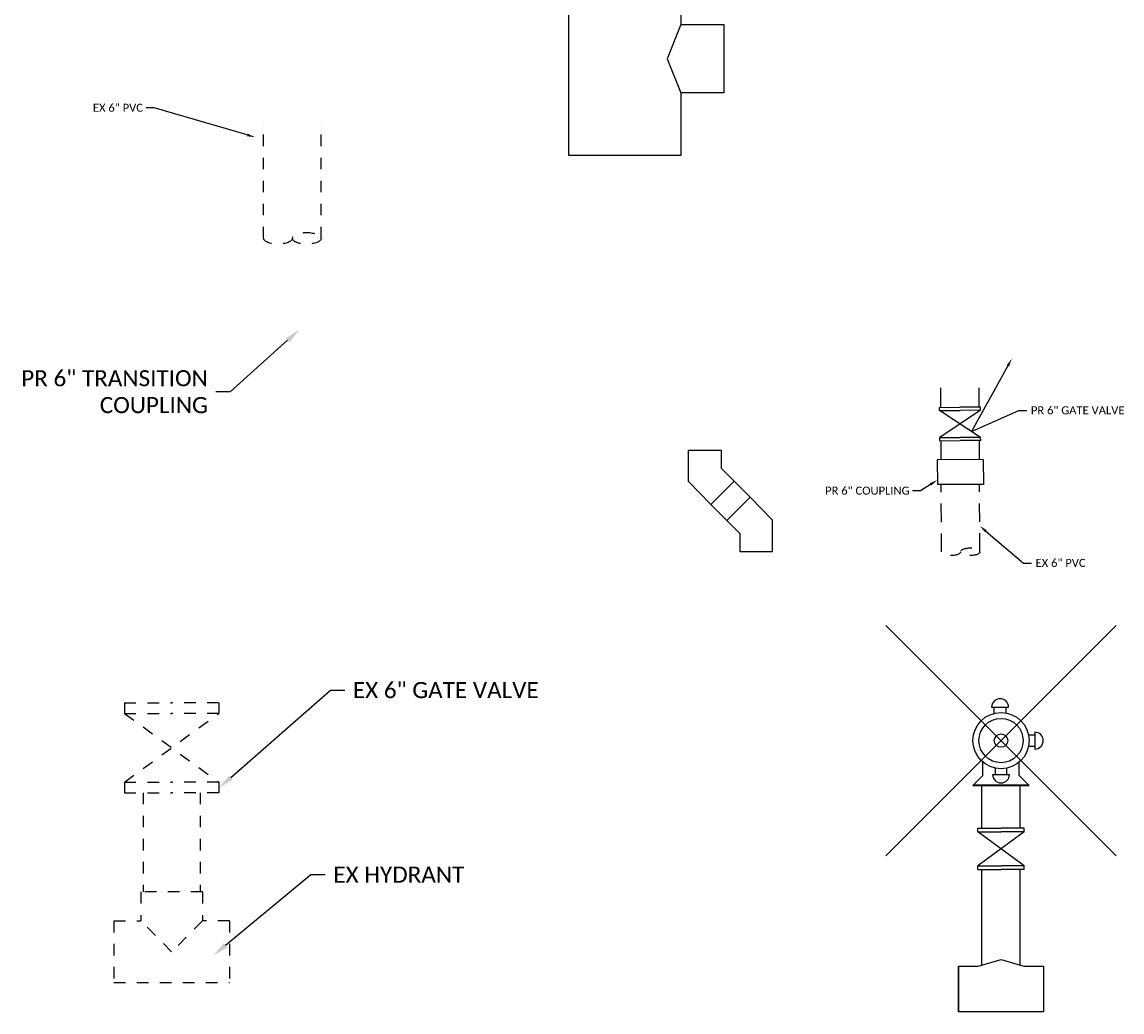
# Model space of a CAD drawing. Header units: feet. Extents: x 2205882 to 2207247, y 306378 to 307009.
# Tile 5 of 12: x 2207201 to 2207211, y 306944 to 306953. Entities that reach past the tile are written whole.
import ezdxf
from ezdxf import colors
from ezdxf.entities.mleader import LeaderData, LeaderLine
from ezdxf.math import Vec2, Vec3

# ---------------------------------------------------------------- set-up
doc = ezdxf.new("R2010")
doc.units = ezdxf.units.FT
doc.header["$MEASUREMENT"] = 0
doc.header["$PDMODE"] = 3
doc.header["$PDSIZE"] = -1
doc.linetypes.add('2', pattern=[0.1, 0.06, -0.04])
doc.linetypes.add('3', pattern=[0.22, 0.16, -0.06])
for name, color, linetype in [('SH_Text', 7, 'Continuous'), ('SH_TextM', 7, 'Continuous'), ('UT_P_Water', 133, 'Continuous'), ('UT_P_Water_Cells', 133, 'Continuous'), ('UT_X_Water', 10, '3'), ('UT_X_Water_Cells', 131, 'Continuous'), ('UT_X_Water_Service_Line', 131, '2')]:
    doc.layers.add(name, color=color, linetype=linetype)
doc.styles.add('StraightNormal', font='calibri.ttf', dxfattribs={"height": 0.14})

# ---------------------------------------------------------------- blocks, each defined once
blk = doc.blocks.new('A$C7C301A5E')
for p, q in [((3.341, -1.126), (3.44, -1.126)), ((3.341, -1.126), (3.341, -1.793)), ((3.44, -2.46), (4.325, -1.126)), ((4.325, -2.46), (3.44, -1.126)), ((3.44, -1.126), (3.44, -1.793)), ((4.325, -1.126), (4.424, -1.126)), ((4.325, -1.126), (4.325, -1.793)), ((4.424, -1.126), (4.424, -1.793)), ((3.341, -2.46), (3.341, -1.793)), ((3.44, -2.46), (3.44, -1.793)), ((4.325, -2.46), (4.325, -1.793)), ((4.424, -2.46), (4.424, -1.793)), ((3.341, -2.46), (3.44, -2.46)), ((4.325, -2.46), (4.424, -2.46))]:
    blk.add_line(p, q)
blk = doc.blocks.new('end')
at = {"color": 0, "linetype": 'ByBlock'}
blk.add_ellipse((0, 0.75), major_axis=(0, 0.25), ratio=0.401763, dxfattribs=at)
at = {"color": 0, "linetype": 'ByBlock', "extrusion": (0, 0, -1)}
blk.add_ellipse((0, 0.25), major_axis=(0, -0.25), ratio=0.401763, start_param=3.141593, end_param=6.283185, dxfattribs=at)
blk = doc.blocks.new('pvcsch40-6tees')
at = {"color": 0, "linetype": 'ByBlock'}
for p, q in [((3.59375, 6.96875), (-3.59375, 6.96875)), ((-3.59375, 6.96875), (-3.59375, 3.59375)), ((3.59375, 6.96875), (3.59375, 3.59375)), ((-6.734375, 3.59375), (-6.734375, -3.59375)), ((-6.734375, 3.59375), (-3.59375, 3.59375)), ((0, 0), (-3.59375, 3.59375)), ((3.59375, 3.59375), (0, 0)), ((6.734375, 3.59375), (3.59375, 3.59375)), ((6.734375, 3.59375), (6.734375, -3.59375)), ((-6.734375, -3.59375), (6.734375, -3.59375))]:
    blk.add_line(p, q, dxfattribs=at)
blk = doc.blocks.new('000VALVE_6')
for p, q in [((-0.1476, 0.2), (-0.1806, 0.2)), ((-0.1806, 0.2), (-0.1806, 0)), ((-0.1476, 0.2), (-0.1476, 0)), ((0.1476, 0.2), (-0.1476, -0.2)), ((-0.1476, 0.2), (0.1476, -0.2)), ((0.1806, 0.2), (0.1476, 0.2)), ((0.1476, 0.2), (0.1476, 0)), ((0.1806, 0.2), (0.1806, 0)), ((-0.1806, -0.2), (-0.1806, 0)), ((-0.1476, -0.2), (-0.1476, 0)), ((0.1476, -0.2), (0.1476, 0)), ((0.1806, -0.2), (0.1806, 0)), ((-0.1476, -0.2), (-0.1806, -0.2)), ((0.1806, -0.2), (0.1476, -0.2))]:
    blk.add_line(p, q)

msp = doc.modelspace()

# ---------------------------------------------------------------- linework, layer by layer
at = {"layer": 'UT_P_Water'}
for p, q in [((2207209.6353, 306948.8829), (2207209.236, 306948.8815)), ((2207209.236, 306948.8815), (2207209.2368, 306948.6653)), ((2207209.6353, 306948.8829), (2207209.636, 306948.6667)), ((2207209.636, 306948.6667), (2207209.2368, 306948.6653)), ((2207209.708, 306946.7326), (2207209.8547, 306946.7326)), ((2207210.083, 306946.515), (2207210.083, 306946.3683)), ((2207209.6314, 306946.1377), (2207209.6314, 306946.2551)), ((2207209.9474, 306946.1377), (2207209.9474, 306946.2551)), ((2207209.6314, 306946.1377), (2207209.5449, 306946.0513)), ((2207209.716, 306946.148), (2207209.8627, 306946.148)), ((2207210.0338, 306946.0513), (2207209.9474, 306946.1377)), ((2207209.5449, 306946.0513), (2207210.0338, 306946.0513)), ((2207209.5512, 306946.0575), (2207210.0276, 306946.0575))]:
    msp.add_line(p, q, dxfattribs=at)
for points in [[(2207209.2674, 306949.3361), (2207209.2668, 306949.5071)], [(2207209.6007, 306949.3383), (2207209.6001, 306949.5049)], [(2207209.269, 306948.8816), (2207209.2684, 306949.0472)], [(2207209.6023, 306948.8828), (2207209.6017, 306949.0494)], [(2207209.7312, 306946.6791), (2207209.7312, 306946.7326), (2207209.8314, 306946.7326), (2207209.8314, 306946.6824)], [(2207210.0295, 306946.4917), (2207210.083, 306946.4917), (2207210.083, 306946.3915), (2207210.0295, 306946.3915)], [(2207209.7393, 306946.2015), (2207209.7393, 306946.148), (2207209.8395, 306946.148), (2207209.8395, 306946.2015)], [(2207209.6234, 306945.6822), (2207209.6234, 306946.0513)], [(2207209.9554, 306945.6822), (2207209.9554, 306946.0513)], [(2207209.6234, 306944.4926), (2207209.6234, 306945.321)], [(2207209.9554, 306944.4926), (2207209.9554, 306945.321)], [(2207209.4194, 306944.4837), (2207209.4194, 306944.0843), (2207209.4194, 306944.4837), (2207209.5923, 306944.4837), (2207209.7894, 306944.5402), (2207209.9864, 306944.4837), (2207210.1594, 306944.4837), (2207210.1594, 306944.0843), (2207209.4194, 306944.0843)]]:
    msp.add_lwpolyline(points, dxfattribs=at)
for points in [[(2207207.0735, 306948.9657), (2207207.3585, 306948.9657), (2207207.3585, 306948.8073), (2207207.4706, 306948.6952), (2207207.2677, 306948.4923), (2207207.0735, 306948.6912)], [(2207207.6094, 306948.5561), (2207207.4078, 306948.3546), (2207207.2677, 306948.4923), (2207207.4706, 306948.6952)], [(2207207.5192, 306948.0834), (2207207.8042, 306948.0834), (2207207.8042, 306948.3579), (2207207.6094, 306948.5561), (2207207.4078, 306948.3546), (2207207.5192, 306948.2419)]]:
    msp.add_lwpolyline(points, close=True, dxfattribs=at)
for radius in [0.2445, 0.1921, 0.0581]:
    msp.add_circle((2207209.7894, 306946.4416), radius, dxfattribs=at)
for centre, start, end in [((2207209.7813, 306946.7326), 0, 180), ((2207210.083, 306946.4416), 270, 90), ((2207209.7894, 306946.148), 180, 0)]:
    msp.add_arc(centre, 0.0733, start, end, dxfattribs=at)
msp.add_point((2207209.7894, 306946.4416), dxfattribs=at)
at = {"layer": 'UT_P_Water_Cells'}
for points in [[(2207207.0085, 306951.5244), (2207206.0346, 306951.5244), (2207206.0346, 306953.2067), (2207207.0085, 306953.2067), (2207207.0085, 306952.6611), (2207207.3809, 306952.6611), (2207207.3809, 306952.07), (2207207.0085, 306952.07), (2207207.0085, 306951.5244)], [(2207207.0085, 306952.6611), (2207206.8895, 306952.3655), (2207207.0085, 306952.07)]]:
    msp.add_lwpolyline(points, dxfattribs=at)
at = {"layer": 'UT_X_Water'}
for points in [[(2207209.2726, 306948.0804), (2207209.2698, 306948.6644)], [(2207209.6059, 306948.0826), (2207209.603, 306948.6665)]]:
    msp.add_lwpolyline(points, dxfattribs=at)
at = {"layer": 'UT_X_Water_Cells', "linetype": '2'}
for points in [[(2207203.3823, 306950.8055), (2207203.3823, 306951.8055)], [(2207203.8823, 306950.8055), (2207203.8823, 306951.8055)]]:
    msp.add_lwpolyline(points, dxfattribs=at)
at = {"layer": 'UT_X_Water_Service_Line'}
for p, q in [((2207202.1735, 306946.7707), (2207202.1735, 306946.6776)), ((2207202.1735, 306946.7707), (2207202.5832, 306946.7707)), ((2207202.9929, 306946.7707), (2207202.5832, 306946.7707)), ((2207202.9929, 306946.7707), (2207202.9929, 306946.6776)), ((2207202.1735, 306946.6776), (2207202.5832, 306946.6776)), ((2207202.1735, 306946.6776), (2207202.9929, 306946.0817)), ((2207202.1735, 306946.0817), (2207202.9929, 306946.6776)), ((2207202.9929, 306946.6776), (2207202.5832, 306946.6776)), ((2207202.1735, 306946.0817), (2207202.1735, 306945.9886)), ((2207202.1735, 306946.0817), (2207202.5832, 306946.0817)), ((2207202.9929, 306946.0817), (2207202.5832, 306946.0817)), ((2207202.9929, 306946.0817), (2207202.9929, 306945.9886)), ((2207202.1735, 306945.9886), (2207202.5832, 306945.9886)), ((2207202.3365, 306945.9886), (2207202.3365, 306945.1269)), ((2207202.9929, 306945.9886), (2207202.5832, 306945.9886)), ((2207202.8299, 306945.9886), (2207202.8299, 306945.1269))]:
    msp.add_line(p, q, dxfattribs=at)

# ---------------------------------------------------------------- block references
at = {"layer": 'UT_P_Water', "rotation": 270}
msp.add_blockref('000VALVE_6', (2207209.7894, 306945.5016), dxfattribs=at)
at = {"layer": 'UT_P_Water_Cells', "xscale": 0.2666399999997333, "yscale": 0.2666399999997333, "zscale": 0.2666399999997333, "rotation": 90.37408099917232}
msp.add_blockref('A$C7C301A5E', (2207208.9627, 306948.1544), dxfattribs=at)
at = {"layer": 'UT_X_Water', "xscale": 0.3333000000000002, "yscale": 0.3333000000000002, "zscale": 0.3333000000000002, "rotation": 269.9086484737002}
msp.add_blockref('end', (2207209.2726, 306948.0826), dxfattribs=at)
at = {"layer": 'UT_X_Water_Cells', "linetype": '2', "ltscale": 0.083333, "xscale": 0.5, "yscale": 0.5, "zscale": 0.5, "rotation": 269.9086484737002}
msp.add_blockref('end', (2207203.3823, 306950.8055), dxfattribs=at)
at = {"layer": 'UT_X_Water_Service_Line', "xscale": 0.07448601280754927, "yscale": 0.07448601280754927, "zscale": 0.07448601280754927}
msp.add_blockref('pvcsch40-6tees', (2207202.5832, 306944.6078), dxfattribs=at)

# ---------------------------------------------------------------- leaders
at = {"layer": 'SH_Text'}
ml = msp.add_multileader_mtext('Standard', dxfattribs=at)
ml.set_content('PR 6" TRANSITION\\PCOUPLING', color=256, style='StraightNormal')
ml.set_leader_properties(color=256, lineweight=-1)
ml.build(insert=Vec2(0, 0))
ml.multileader.update_dxf_attribs({"text_left_attachment_type": 2, "text_right_attachment_type": 2, "dogleg_length": 0.125, "arrow_head_size": 0.14})
ctx = ml.context
ctx.base_point, ctx.char_height, ctx.arrow_head_size, ctx.landing_gap_size, ctx.plane_origin = Vec3(2207201.2258, 306949.4705), 0.14, 0.14, 0.07, Vec3(2207203.6249, 306949.5093)
ctx.left_attachment, ctx.right_attachment, ctx.text_align_type = 2, 2, 2
notes = []
notes.append((ctx, [(0, (1, 1, 0), (2207203.0929, 306949.4705), (-1, 0), 0.125, [(0, [(2207203.6949, 306950.0125)], 0, [])])]))
ctx.mtext.insert, ctx.mtext.alignment, ctx.mtext.flow_direction = Vec3(2207202.8979, 306949.6596), 3, 5
ml = msp.add_multileader_mtext('Standard', dxfattribs=at)
ml.set_content('EX 6" GATE VALVE', color=256, style='StraightNormal')
ml.set_leader_properties(color=256, lineweight=-1)
ml.build(insert=Vec2(0, 0))
ml.multileader.update_dxf_attribs({"text_left_attachment_type": 2, "text_right_attachment_type": 2, "dogleg_length": 0.125, "arrow_head_size": 0.14})
ctx = ml.context
ctx.base_point, ctx.char_height, ctx.arrow_head_size, ctx.landing_gap_size, ctx.plane_origin = Vec3(2207204.0879, 306946.879), 0.14, 0.14, 0.07, Vec3(2207201.9355, 306945.0662)
ctx.left_attachment, ctx.right_attachment = 2, 2
notes.append((ctx, [(0, (1, 1, 0), (2207203.9629, 306946.879), (1, 0), 0.125, [(0, [(2207202.9929, 306946.0288)], 0, [])])]))
ctx.mtext.insert, ctx.mtext.flow_direction = Vec3(2207204.1579, 306946.9506), 5
ml = msp.add_multileader_mtext('Standard', dxfattribs=at)
ml.set_content('EX HYDRANT', color=256, style='StraightNormal')
ml.set_leader_properties(color=256, lineweight=-1)
ml.build(insert=Vec2(0, 0))
ml.multileader.update_dxf_attribs({"text_left_attachment_type": 2, "text_right_attachment_type": 2, "dogleg_length": 0.125, "arrow_head_size": 0.14})
ctx = ml.context
ctx.base_point, ctx.char_height, ctx.arrow_head_size, ctx.landing_gap_size, ctx.plane_origin = Vec3(2207203.9185, 306945.2776), 0.14, 0.14, 0.07, Vec3(2207201.8864, 306943.612)
ctx.left_attachment, ctx.right_attachment = 2, 2
notes.append((ctx, [(0, (1, 1, 0), (2207203.7935, 306945.2776), (1, 0), 0.125, [(0, [(2207202.9438, 306944.5747)], 0, [])])]))
ctx.mtext.insert, ctx.mtext.flow_direction = Vec3(2207203.9885, 306945.3479), 5
at = {"layer": 'SH_TextM'}
ml = msp.add_multileader_mtext('Standard', dxfattribs=at)
ml.set_content('EX 6" PVC', color=256, style='StraightNormal')
ml.set_leader_properties(color=256, lineweight=-1)
ml.build(insert=Vec2(0, 0))
ml.multileader.update_dxf_attribs({"text_left_attachment_type": 2, "text_right_attachment_type": 2, "dogleg_length": 0.14, "arrow_head_size": 0.07, "scale": 0.5})
ctx = ml.context
ctx.base_point, ctx.scale, ctx.char_height, ctx.arrow_head_size, ctx.landing_gap_size, ctx.plane_origin = Vec3(2207201.8642, 306951.9385), 0.5, 0.07, 0.07, 0.035, Vec3(2207203.2163, 306952.2035)
ctx.left_attachment, ctx.right_attachment = 2, 2
notes.append((ctx, [(1, (1, 1, 0), (2207202.4313, 306951.9385), (-1, 0), 0.07, [(0, [(2207203.308, 306951.6832)], 0, [])])]))
ctx.mtext.insert, ctx.mtext.flow_direction = Vec3(2207201.8992, 306951.9743), 5
ml = msp.add_multileader_mtext('Standard', dxfattribs=at)
ml.set_content('PR 6" GATE VALVE', color=256, style='StraightNormal')
ml.set_leader_properties(color=256, lineweight=-1)
ml.build(insert=Vec2(0, 0))
ml.multileader.update_dxf_attribs({"text_left_attachment_type": 2, "text_right_attachment_type": 2, "dogleg_length": 0.14, "arrow_head_size": 0.07, "scale": 0.5})
ctx = ml.context
ctx.base_point, ctx.scale, ctx.char_height, ctx.arrow_head_size, ctx.landing_gap_size, ctx.plane_origin = Vec3(2207210.0141, 306949.3102), 0.5, 0.07, 0.07, 0.035, Vec3(2207209.9272, 306949.5857)
ctx.left_attachment, ctx.right_attachment = 2, 2
notes.append((ctx, [(0, (1, 1, 0), (2207209.9441, 306949.3102), (1, 0), 0.07, [(1, [(2207209.8837, 306949.7596), (2207209.5324, 306949.1283)], 0, [])])]))
ctx.mtext.insert, ctx.mtext.flow_direction = Vec3(2207210.0491, 306949.3461), 5
ml = msp.add_multileader_mtext('Standard', dxfattribs=at)
ml.set_content('PR 6" COUPLING', color=256, style='StraightNormal')
ml.set_leader_properties(color=256, lineweight=-1)
ml.build(insert=Vec2(0, 0))
ml.multileader.update_dxf_attribs({"text_left_attachment_type": 2, "text_right_attachment_type": 2, "dogleg_length": 0.14, "arrow_head_size": 0.07, "scale": 0.5})
ctx = ml.context
ctx.base_point, ctx.scale, ctx.char_height, ctx.arrow_head_size, ctx.landing_gap_size, ctx.plane_origin = Vec3(2207208.2261, 306948.6124), 0.5, 0.07, 0.07, 0.035, Vec3(2207209.1666, 306948.2022)
ctx.left_attachment, ctx.right_attachment = 2, 2
notes.append((ctx, [(0, (1, 1, 0), (2207209.0901, 306948.6124), (-1, 0), 0.07, [(0, [(2207209.2366, 306948.7053)], 0, [])])]))
ctx.mtext.insert, ctx.mtext.flow_direction = Vec3(2207208.2611, 306948.6482), 5
ml = msp.add_multileader_mtext('Standard', dxfattribs=at)
ml.set_content('EX 6" PVC', color=256, style='StraightNormal')
ml.set_leader_properties(color=256, lineweight=-1)
ml.build(insert=Vec2(0, 0))
ml.multileader.update_dxf_attribs({"text_left_attachment_type": 2, "text_right_attachment_type": 2, "dogleg_length": 0.14, "arrow_head_size": 0.07, "scale": 0.5})
ctx = ml.context
ctx.base_point, ctx.scale, ctx.char_height, ctx.arrow_head_size, ctx.landing_gap_size, ctx.plane_origin = Vec3(2207210.0547, 306947.9845), 0.5, 0.07, 0.07, 0.035, Vec3(2207212.8476, 306948.2495)
ctx.left_attachment, ctx.right_attachment = 2, 2
notes.append((ctx, [(0, (1, 1, 0), (2207209.9847, 306947.9845), (1, 0), 0.07, [(0, [(2207209.6047, 306948.3065)], 0, [])])]))
ctx.mtext.insert, ctx.mtext.flow_direction = Vec3(2207210.0897, 306948.0204), 5
for ctx, leaders in notes:
    for number, flags, end, landing, length, lines in leaders:
        leader = LeaderData()
        leader.index, (leader.has_last_leader_line, leader.has_dogleg_vector, leader.attachment_direction) = number, flags
        leader.last_leader_point, leader.dogleg_vector, leader.dogleg_length = Vec3(end), Vec3(landing), length
        for number, points, colour, breaks in lines:
            line = LeaderLine()
            line.index, line.vertices, line.color, line.breaks = number, Vec3.list(points), colors.encode_raw_color(colour), breaks
            leader.lines.append(line)
        ctx.leaders.append(leader)

doc.saveas('drawing.dxf')
